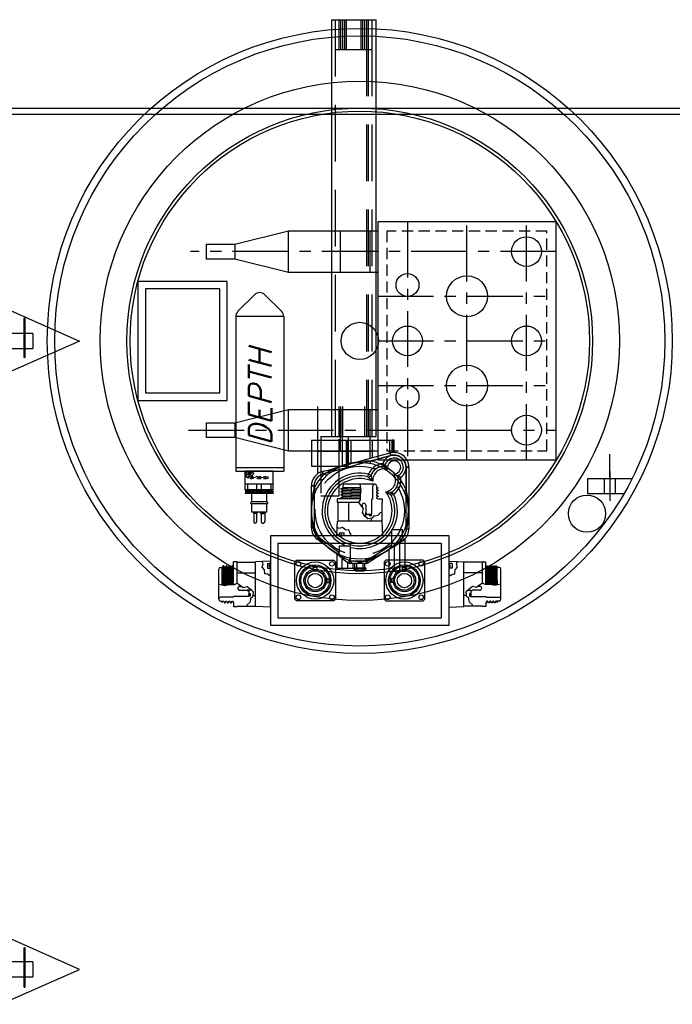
# Model space of a CAD drawing. Extents: x -184.4 to -118.8, y 116.3 to 158.3.
# Tile 16 of 16: x -140.7 to -118.8, y 125.3 to 158.3. Entities that reach past the tile are written whole.
import ezdxf
from ezdxf.enums import TextEntityAlignment as Align

# ---------------------------------------------------------------- set-up
doc = ezdxf.new("R2010")
doc.units = 0
doc.header["$LTSCALE"] = 1.5
doc.header["$MEASUREMENT"] = 0
for name, pattern in [('CENTER', [2, 1.25, -0.25, 0.25, -0.25]), ('HIDDEN', [0.375, 0.25, -0.125]), ('SLDHIDDEN0', [1.905, 1.27, -0.635])]:
    doc.linetypes.add(name, pattern=pattern)
doc.layers.get('0').update_dxf_attribs({"linetype": 'CONTINUOUS'})
for name, color, linetype in [('ANTENNA', 2, 'CONTINUOUS'), ('DEVICE_WATCHDOG', 7, 'CONTINUOUS'), ('DUCT', 30, 'CONTINUOUS'), ('HULL', 7, 'CONTINUOUS'), ('J_BOX_AFT', 171, 'CONTINUOUS'), ('J_BOX_FORW', 11, 'CONTINUOUS'), ('SENSOR_DEPTH', 140, 'CONTINUOUS'), ('STATION12', 50, 'CONTINUOUS'), ('STATION13', 90, 'CONTINUOUS'), ('TAIL', 140, 'CONTINUOUS')]:
    doc.layers.add(name, color=color, linetype=linetype)
doc.styles.add('78ROM', font='ROMAND', dxfattribs={"width": 0.75, "height": 0.078})
doc.styles.add('ENGR', font='Romans', dxfattribs={"oblique": 15})

msp = doc.modelspace()

# ---------------------------------------------------------------- linework, layer by layer
for p, q in [((-133.515, 150.798), (-131.715, 151.248)), ((-131.715, 151.248), (-128.715, 151.248)), ((-131.715, 149.848), (-131.715, 151.248)), ((-129.965, 149.848), (-129.965, 151.248)), ((-128.965, 149.848), (-128.965, 151.248)), ((-128.715, 151.248), (-128.715, 149.848)), ((-134.47, 150.298), (-134.47, 150.798)), ((-134.47, 150.798), (-133.515, 150.798)), ((-133.515, 150.798), (-133.515, 150.298)), ((-133.515, 150.298), (-134.47, 150.298)), ((-131.715, 149.848), (-133.515, 150.298)), ((-128.715, 149.848), (-131.715, 149.848)), ((-133.515, 144.798), (-131.715, 145.248)), ((-131.715, 145.248), (-128.715, 145.248)), ((-131.715, 143.848), (-131.715, 145.248)), ((-129.965, 143.848), (-129.965, 145.248)), ((-128.965, 143.848), (-128.965, 145.248)), ((-128.715, 145.248), (-128.715, 143.848)), ((-134.47, 144.798), (-133.515, 144.798)), ((-134.47, 144.298), (-134.47, 144.798)), ((-133.515, 144.798), (-133.515, 144.298)), ((-133.515, 144.298), (-134.47, 144.298)), ((-131.715, 143.848), (-133.515, 144.298)), ((-128.715, 143.848), (-131.715, 143.848))]:
    msp.add_line(p, q)
for p in [(-162.053, 155.37), (-160.946, 155.17)]:
    msp.add_xline(p, (1, 0))
for centre, radius in [((-129.317, 147.548), 7.822), ((-123.715, 150.548), 0.5), ((-127.715, 149.423), 0.385), ((-125.715, 149.048), 0.688), ((-129.317, 147.548), 0.625), ((-127.715, 147.548), 0.5), ((-123.715, 147.548), 0.5), ((-125.715, 146.048), 0.688), ((-127.715, 145.673), 0.385), ((-123.715, 144.548), 0.5)]:
    msp.add_circle(centre, radius)
at = {"layer": 'ANTENNA', "linetype": 'CONTINUOUS'}
for p, q in [((-130.272, 158.339), (-130.272, 144.339)), ((-130.272, 158.339), (-128.861, 158.339)), ((-128.861, 158.339), (-128.772, 158.339)), ((-128.772, 144.339), (-128.772, 158.339)), ((-130.629, 144.339), (-128.861, 144.339)), ((-129.692, 144.214), (-129.692, 144.339)), ((-128.861, 144.339), (-128.772, 144.339)), ((-130.942, 144.214), (-130.942, 143.339)), ((-130.942, 144.214), (-128.892, 144.214)), ((-128.892, 144.214), (-128.227, 144.214)), ((-128.892, 143.621), (-128.892, 144.214)), ((-128.227, 143.803), (-128.227, 144.214)), ((-128.167, 144.214), (-128.227, 144.214)), ((-128.167, 143.819), (-128.167, 144.214)), ((-128.273, 143.697), (-130.55, 143.074)), ((-128.892, 143.621), (-129.621, 143.422)), ((-128.227, 143.803), (-128.892, 143.621)), ((-128.296, 143.784), (-128.273, 143.697)), ((-128.227, 143.803), (-128.167, 143.819)), ((-130.942, 143.339), (-129.692, 143.339)), ((-130.742, 143.339), (-130.742, 143.083)), ((-130.137, 143.281), (-129.922, 143.339)), ((-128.547, 143.426), (-128.539, 143.336)), ((-128.547, 143.426), (-128.462, 143.398)), ((-127.665, 143.301), (-127.755, 143.301)), ((-127.755, 141.237), (-127.755, 143.301)), ((-127.665, 143.301), (-127.665, 141.237)), ((-130.573, 143.161), (-130.497, 143.182)), ((-130.573, 143.161), (-130.55, 143.074)), ((-129.044, 142.982), (-129.023, 143.07)), ((-129.023, 143.07), (-128.939, 143.037)), ((-130.942, 142.679), (-130.852, 142.679)), ((-130.942, 141.281), (-130.942, 142.679)), ((-130.852, 142.679), (-130.852, 141.281)), ((-128.18, 142.395), (-128.261, 142.356)), ((-128.18, 142.395), (-128.231, 142.47)), ((-130.942, 141.281), (-130.852, 141.281)), ((-130.744, 140.883), (-130.689, 140.954)), ((-130.689, 140.954), (-130.005, 140.435)), ((-128.25, 141.214), (-128.255, 141.151)), ((-128.255, 141.151), (-128.255, 140.694)), ((-128.25, 141.214), (-127.878, 141.214)), ((-127.878, 140.944), (-127.878, 141.214)), ((-127.755, 141.237), (-127.665, 141.237)), ((-130.069, 140.37), (-130.744, 140.883)), ((-130.005, 140.664), (-129.642, 140.664)), ((-130.005, 140.664), (-130.005, 140.435)), ((-129.628, 140.163), (-129.628, 140.613)), ((-129.087, 140.168), (-128.255, 140.694)), ((-127.792, 139.814), (-127.792, 140.902)), ((-130.092, 140.387), (-130.092, 139.914)), ((-128.319, 140.548), (-129.038, 140.092)), ((-128.342, 140.533), (-128.342, 139.814)), ((-129.628, 140.163), (-129.105, 140.163)), ((-129.105, 140.073), (-129.564, 140.073)), ((-129.542, 139.914), (-129.542, 140.073)), ((-129.492, 140.073), (-129.492, 139.914)), ((-129.142, 139.914), (-129.142, 140.073)), ((-129.105, 140.163), (-129.105, 140.073)), ((-129.087, 140.168), (-129.038, 140.092)), ((-130.092, 139.914), (-129.817, 139.914)), ((-129.817, 139.914), (-129.542, 139.914)), ((-129.104, 139.914), (-129.529, 139.914)), ((-129.529, 139.914), (-129.529, 139.894)), ((-129.529, 139.894), (-129.449, 139.814)), ((-129.529, 139.894), (-129.104, 139.894)), ((-129.184, 139.814), (-129.449, 139.814)), ((-129.184, 139.814), (-129.104, 139.894)), ((-129.104, 139.894), (-129.104, 139.914)), ((-128.342, 139.814), (-128.067, 139.814)), ((-128.067, 139.814), (-127.792, 139.814))]:
    msp.add_line(p, q, dxfattribs=at)
at = {"layer": 'ANTENNA', "linetype": 'SLDHIDDEN0'}
for p, q in [((-130.147, 158.339), (-130.147, 144.339)), ((-130.147, 158.339), (-130.147, 157.339)), ((-130.022, 158.339), (-130.022, 157.339)), ((-129.96, 158.339), (-129.96, 157.339)), ((-129.897, 158.339), (-129.897, 157.339)), ((-129.835, 158.339), (-129.835, 157.339)), ((-129.772, 158.339), (-129.772, 157.339)), ((-129.272, 157.339), (-129.272, 158.339)), ((-129.21, 157.339), (-129.21, 158.339)), ((-129.147, 157.339), (-129.147, 158.339)), ((-129.085, 144.339), (-129.085, 158.339)), ((-129.085, 157.339), (-129.085, 158.339)), ((-129.022, 144.339), (-129.022, 158.339)), ((-129.022, 157.339), (-129.022, 158.339)), ((-128.897, 144.339), (-128.897, 158.339)), ((-128.897, 157.339), (-128.897, 158.339)), ((-130.147, 157.339), (-128.971, 157.339)), ((-128.971, 157.339), (-128.897, 157.339)), ((-130.742, 145.339), (-130.742, 143.339)), ((-130.147, 145.339), (-130.147, 144.339)), ((-130.147, 145.339), (-130.147, 144.339)), ((-130.022, 145.339), (-130.022, 144.339)), ((-129.96, 145.339), (-129.96, 144.339)), ((-129.897, 145.339), (-129.897, 144.339)), ((-129.892, 143.339), (-129.892, 145.339)), ((-129.147, 144.339), (-129.147, 145.339)), ((-129.085, 144.339), (-129.085, 145.339)), ((-129.022, 144.339), (-129.022, 145.339)), ((-128.897, 144.339), (-128.897, 145.339)), ((-128.897, 144.339), (-128.897, 145.339)), ((-130.742, 144.339), (-130.742, 143.339)), ((-130.629, 144.339), (-130.629, 142.339)), ((-130.004, 142.339), (-130.004, 144.339)), ((-129.892, 143.348), (-129.892, 144.339)), ((-129.767, 144.214), (-129.767, 143.382)), ((-129.763, 143.383), (-129.763, 144.214)), ((-129.736, 144.214), (-129.736, 143.409)), ((-129.703, 143.418), (-129.703, 144.214)), ((-129.692, 143.339), (-129.692, 144.214)), ((-129.611, 143.437), (-129.611, 144.214)), ((-128.967, 143.6), (-128.967, 144.214)), ((-128.322, 144.214), (-128.322, 143.777)), ((-128.197, 143.811), (-128.197, 144.214)), ((-130.742, 143.839), (-128.897, 143.839)), ((-130.147, 143.839), (-128.897, 143.839)), ((-128.944, 143.513), (-128.273, 143.697)), ((-128.273, 143.697), (-128.296, 143.784)), ((-129.922, 143.339), (-129.621, 143.422)), ((-129.736, 143.409), (-129.736, 143.39)), ((-129.612, 143.437), (-129.612, 143.437)), ((-129.612, 143.424), (-129.612, 143.437)), ((-128.963, 143.425), (-128.944, 143.513)), ((-127.755, 143.301), (-127.665, 143.301)), ((-127.755, 143.301), (-127.755, 142.547)), ((-130.55, 143.074), (-130.573, 143.161)), ((-130.55, 143.074), (-130.489, 143.091)), ((-130.489, 143.091), (-130.427, 143.025)), ((-130.852, 142.679), (-130.942, 142.679)), ((-130.852, 142.604), (-130.852, 142.679)), ((-130.852, 142.604), (-130.771, 142.564)), ((-130.899, 142.373), (-130.942, 142.373)), ((-130.629, 142.339), (-130.317, 142.339)), ((-130.317, 142.339), (-130.004, 142.339)), ((-127.836, 142.51), (-127.755, 142.547)), ((-127.708, 142.287), (-127.665, 142.287)), ((-130.899, 141.306), (-130.942, 141.306)), ((-130.895, 141.281), (-130.942, 141.281)), ((-130.899, 141.306), (-130.895, 141.281)), ((-130.853, 141.31), (-130.861, 141.334)), ((-127.748, 141.415), (-127.795, 141.269)), ((-127.733, 141.237), (-127.708, 141.391)), ((-127.708, 141.391), (-127.665, 141.391)), ((-130.716, 140.92), (-130.744, 140.883)), ((-130.716, 140.92), (-130.698, 140.901)), ((-130.653, 140.915), (-130.667, 140.936)), ((-127.733, 141.237), (-127.665, 141.237)), ((-130.698, 140.901), (-130.724, 140.868)), ((-128.167, 140.644), (-128.319, 140.548)), ((-128.167, 140.644), (-127.967, 140.771)), ((-128.167, 140.644), (-128.167, 139.814)), ((-127.991, 140.899), (-128.064, 140.805)), ((-128.02, 140.787), (-127.931, 140.869)), ((-128.02, 140.787), (-127.997, 140.751)), ((-127.897, 140.815), (-127.967, 140.771)), ((-127.967, 139.814), (-127.967, 140.771)), ((-127.931, 140.869), (-127.897, 140.815)), ((-129.917, 140.254), (-130.069, 140.37)), ((-129.917, 140.254), (-129.717, 140.103)), ((-129.917, 140.254), (-129.917, 139.914)), ((-129.849, 140.256), (-129.875, 140.223)), ((-129.711, 140.098), (-129.717, 140.103)), ((-129.717, 139.914), (-129.717, 140.103)), ((-129.66, 140.165), (-129.711, 140.098)), ((-129.66, 140.165), (-129.635, 140.158)), ((-129.618, 140.243), (-129.646, 140.248)), ((-129.635, 140.158), (-129.635, 140.073)), ((-129.564, 140.073), (-129.635, 140.073)), ((-129.429, 140.073), (-129.429, 139.814)), ((-129.204, 139.814), (-129.204, 140.073)), ((-129.083, 140.231), (-129.116, 140.227)), ((-129.105, 140.15), (-129.078, 140.155)), ((-129.105, 140.15), (-129.105, 140.073)), ((-129.078, 140.155), (-128.921, 140.217)), ((-129.078, 140.155), (-129.038, 140.092)), ((-128.921, 140.217), (-128.898, 140.181))]:
    msp.add_line(p, q, dxfattribs=at)
at = {"layer": 'ANTENNA', "linetype": 'CONTINUOUS', "flags": 128}
for points in [[(-130.497, 143.182), (-130.432, 143.196), (-130.363, 143.21), (-130.227, 143.25), (-130.137, 143.281)], [(-128.375, 143.228), (-128.375, 143.228), (-128.426, 143.26), (-128.475, 143.291), (-128.509, 143.315), (-128.527, 143.328), (-128.536, 143.334), (-128.539, 143.336)], [(-128.462, 143.398), (-128.46, 143.394), (-128.455, 143.385), (-128.446, 143.365), (-128.429, 143.329), (-128.404, 143.278), (-128.375, 143.229), (-128.375, 143.228)], [(-128.881, 142.833), (-128.881, 142.833), (-128.899, 142.848), (-128.946, 142.89), (-128.991, 142.931), (-129.022, 142.96), (-129.036, 142.974), (-129.042, 142.98), (-129.044, 142.982)], [(-128.939, 143.037), (-128.939, 143.034), (-128.937, 143.026), (-128.932, 143.006), (-128.922, 142.965), (-128.907, 142.91), (-128.889, 142.854), (-128.881, 142.834), (-128.881, 142.833)], [(-128.179, 143.079), (-128.178, 143.079), (-128.119, 143.047), (-128.082, 143.029), (-128.061, 143.019), (-128.05, 143.014), (-128.046, 143.012)], [(-127.942, 142.966), (-127.942, 142.966), (-127.977, 142.981), (-128.007, 142.994), (-128.031, 143.005), (-128.042, 143.01), (-128.046, 143.012)], [(-128.442, 142.482), (-128.442, 142.482), (-128.42, 142.479), (-128.362, 142.474), (-128.304, 142.471), (-128.263, 142.47), (-128.242, 142.47), (-128.234, 142.47), (-128.231, 142.47)], [(-128.261, 142.356), (-128.264, 142.357), (-128.271, 142.362), (-128.287, 142.373), (-128.323, 142.396), (-128.373, 142.431), (-128.424, 142.468), (-128.442, 142.482), (-128.442, 142.482)], [(-127.878, 140.944), (-127.877, 140.931), (-127.873, 140.91), (-127.864, 140.892), (-127.854, 140.88), (-127.842, 140.874), (-127.828, 140.873), (-127.814, 140.88)], [(-129.628, 140.613), (-129.63, 140.631), (-129.639, 140.658), (-129.642, 140.664)], [(-128.319, 140.548), (-128.304, 140.563), (-128.282, 140.598), (-128.263, 140.645), (-128.256, 140.68), (-128.255, 140.694)], [(-130.069, 140.37), (-130.052, 140.365), (-130.036, 140.369), (-130.023, 140.38), (-130.012, 140.397), (-130.007, 140.416), (-130.005, 140.435)], [(-129.628, 140.163), (-129.624, 140.139), (-129.616, 140.118), (-129.598, 140.093), (-129.58, 140.078), (-129.564, 140.073)]]:
    msp.add_lwpolyline(points, dxfattribs=at)
at = {"layer": 'ANTENNA', "linetype": 'SLDHIDDEN0', "flags": 128}
for points in [[(-129.982, 143.323), (-129.983, 143.323), (-129.984, 143.322), (-129.988, 143.321), (-130.007, 143.314), (-130.087, 143.284), (-130.247, 143.216), (-130.404, 143.138), (-130.489, 143.091)], [(-130.427, 143.025), (-130.322, 143.116), (-130.211, 143.196), (-130.095, 143.266), (-130.024, 143.302), (-129.988, 143.319), (-129.976, 143.325)], [(-129.763, 143.402), (-129.762, 143.402), (-129.757, 143.404), (-129.745, 143.407), (-129.729, 143.411), (-129.71, 143.416), (-129.703, 143.418)], [(-129.736, 143.409), (-129.736, 143.409), (-129.736, 143.409)], [(-129.505, 143.453), (-129.478, 143.456), (-129.422, 143.461), (-129.362, 143.464), (-129.191, 143.459), (-129.017, 143.436), (-128.963, 143.425)], [(-128.944, 143.513), (-129.124, 143.506), (-129.25, 143.494), (-129.334, 143.483), (-129.39, 143.474), (-129.428, 143.468), (-129.453, 143.464), (-129.47, 143.461), (-129.481, 143.459), (-129.488, 143.457), (-129.495, 143.456), (-129.497, 143.455), (-129.498, 143.455), (-129.498, 143.455)], [(-130.852, 142.604), (-130.889, 142.428), (-130.899, 142.373)], [(-130.899, 142.373), (-130.922, 142.194), (-130.939, 141.96), (-130.942, 141.851), (-130.942, 141.841), (-130.942, 141.839)], [(-130.942, 141.839), (-130.942, 141.841), (-130.942, 141.845), (-130.934, 141.995), (-130.907, 142.173), (-130.861, 142.345)], [(-130.899, 142.373), (-130.89, 142.368), (-130.882, 142.364), (-130.875, 142.36), (-130.87, 142.356), (-130.865, 142.353), (-130.863, 142.35), (-130.861, 142.347), (-130.861, 142.345)], [(-130.861, 142.345), (-130.821, 142.455), (-130.771, 142.564)], [(-127.836, 142.51), (-127.787, 142.389), (-127.748, 142.264)], [(-127.708, 142.287), (-127.737, 142.465), (-127.755, 142.547)], [(-127.748, 142.264), (-127.748, 142.266), (-127.746, 142.268), (-127.743, 142.271), (-127.738, 142.274), (-127.732, 142.277), (-127.725, 142.28), (-127.717, 142.284), (-127.708, 142.287)], [(-127.748, 142.264), (-127.711, 142.09), (-127.693, 141.908), (-127.701, 141.663), (-127.748, 141.415)], [(-127.708, 141.391), (-127.689, 141.57), (-127.678, 141.852), (-127.686, 142.07), (-127.708, 142.287)], [(-130.861, 141.334), (-130.907, 141.506), (-130.934, 141.683), (-130.942, 141.834), (-130.942, 141.838), (-130.942, 141.839)], [(-130.942, 141.839), (-130.942, 141.838), (-130.942, 141.828), (-130.939, 141.718), (-130.922, 141.485), (-130.899, 141.306)], [(-130.899, 141.306), (-130.89, 141.31), (-130.882, 141.314), (-130.875, 141.318), (-130.87, 141.322), (-130.865, 141.326), (-130.863, 141.329), (-130.861, 141.332), (-130.861, 141.334)], [(-130.895, 141.281), (-130.885, 141.285), (-130.877, 141.29), (-130.869, 141.294), (-130.863, 141.298), (-130.858, 141.302), (-130.855, 141.305), (-130.853, 141.308), (-130.853, 141.31)], [(-130.895, 141.281), (-130.873, 141.194), (-130.84, 141.108), (-130.786, 141.01), (-130.716, 140.92)], [(-130.667, 140.936), (-130.706, 140.997), (-130.743, 141.06), (-130.809, 141.195), (-130.832, 141.252), (-130.853, 141.31)], [(-127.795, 141.269), (-127.828, 141.186), (-127.867, 141.105), (-127.91, 141.026), (-127.957, 140.949), (-127.991, 140.899)], [(-127.795, 141.269), (-127.794, 141.267), (-127.791, 141.264), (-127.786, 141.261), (-127.778, 141.257), (-127.769, 141.253), (-127.758, 141.248), (-127.746, 141.242), (-127.733, 141.237)], [(-127.748, 141.415), (-127.748, 141.413), (-127.746, 141.41), (-127.743, 141.408), (-127.738, 141.405), (-127.732, 141.402), (-127.725, 141.398), (-127.717, 141.395), (-127.708, 141.391)], [(-130.716, 140.92), (-130.706, 140.925), (-130.697, 140.929), (-130.69, 140.933), (-130.683, 140.935), (-130.677, 140.937), (-130.672, 140.937), (-130.669, 140.937), (-130.667, 140.936)], [(-130.698, 140.901), (-130.69, 140.906), (-130.681, 140.91), (-130.674, 140.913), (-130.668, 140.915), (-130.662, 140.916), (-130.658, 140.917), (-130.655, 140.916), (-130.653, 140.915)], [(-130.299, 140.545), (-130.301, 140.546), (-130.304, 140.549), (-130.419, 140.645), (-130.544, 140.774), (-130.653, 140.915)], [(-127.931, 140.869), (-127.871, 140.936), (-127.819, 141.011), (-127.766, 141.118), (-127.733, 141.237)], [(-130.698, 140.901), (-130.57, 140.775), (-130.394, 140.62), (-130.308, 140.552), (-130.301, 140.546), (-130.299, 140.545)], [(-128.064, 140.805), (-128.184, 140.674), (-128.32, 140.556), (-128.443, 140.469), (-128.446, 140.467), (-128.447, 140.466)], [(-128.447, 140.466), (-128.446, 140.467), (-128.438, 140.472), (-128.347, 140.533), (-128.158, 140.672), (-128.02, 140.787)], [(-128.02, 140.787), (-128.028, 140.793), (-128.036, 140.797), (-128.043, 140.801), (-128.049, 140.803), (-128.054, 140.805), (-128.058, 140.806), (-128.062, 140.806), (-128.064, 140.805)], [(-127.991, 140.899), (-127.989, 140.9), (-127.985, 140.899), (-127.98, 140.897), (-127.973, 140.893), (-127.964, 140.889), (-127.954, 140.883), (-127.943, 140.876), (-127.931, 140.869)], [(-127.897, 140.815), (-127.839, 140.857), (-127.804, 140.891), (-127.792, 140.903), (-127.793, 140.902)], [(-129.848, 140.304), (-130.013, 140.371), (-130.171, 140.457), (-130.295, 140.542), (-130.298, 140.544), (-130.299, 140.545)], [(-130.299, 140.545), (-130.298, 140.544), (-130.29, 140.538), (-130.202, 140.474), (-130.005, 140.346), (-129.849, 140.256)], [(-129.849, 140.256), (-129.847, 140.266), (-129.845, 140.275), (-129.844, 140.283), (-129.844, 140.29), (-129.844, 140.295), (-129.845, 140.299), (-129.846, 140.302), (-129.848, 140.304)], [(-129.849, 140.256), (-129.688, 140.177), (-129.66, 140.165)], [(-129.646, 140.248), (-129.748, 140.273), (-129.848, 140.304)], [(-128.917, 140.264), (-128.999, 140.246), (-129.083, 140.231)], [(-128.921, 140.217), (-128.922, 140.227), (-128.923, 140.236), (-128.923, 140.244), (-128.923, 140.25), (-128.922, 140.256), (-128.921, 140.26), (-128.919, 140.263), (-128.917, 140.264)], [(-128.921, 140.217), (-128.757, 140.293), (-128.551, 140.404), (-128.457, 140.46), (-128.449, 140.465), (-128.447, 140.466)], [(-128.447, 140.466), (-128.449, 140.465), (-128.452, 140.463), (-128.583, 140.389), (-128.747, 140.317), (-128.917, 140.264)], [(-129.711, 140.098), (-129.706, 140.095), (-129.674, 140.079), (-129.64, 140.073), (-129.635, 140.073)], [(-129.66, 140.165), (-129.657, 140.181), (-129.654, 140.197), (-129.651, 140.211), (-129.649, 140.224), (-129.647, 140.234), (-129.646, 140.242), (-129.646, 140.246), (-129.646, 140.248)], [(-129.635, 140.158), (-129.632, 140.175), (-129.629, 140.191), (-129.626, 140.206), (-129.624, 140.218), (-129.621, 140.229), (-129.62, 140.236), (-129.619, 140.241), (-129.618, 140.243)], [(-129.635, 140.158), (-129.455, 140.146), (-129.281, 140.144), (-129.105, 140.15)], [(-129.116, 140.227), (-129.296, 140.214), (-129.478, 140.222), (-129.618, 140.243)], [(-129.18, 140.073), (-129.202, 140.075), (-129.248, 140.089), (-129.304, 140.1), (-129.347, 140.098), (-129.399, 140.084), (-129.445, 140.073), (-129.453, 140.073)], [(-129.105, 140.15), (-129.107, 140.166), (-129.109, 140.18), (-129.111, 140.193), (-129.113, 140.205), (-129.114, 140.214), (-129.115, 140.221), (-129.116, 140.225), (-129.116, 140.227)], [(-129.078, 140.155), (-129.08, 140.17), (-129.082, 140.185), (-129.083, 140.198), (-129.084, 140.209), (-129.084, 140.218), (-129.084, 140.225), (-129.084, 140.23), (-129.083, 140.231)]]:
    msp.add_lwpolyline(points, dxfattribs=at)
at = {"layer": 'ANTENNA', "linetype": 'SLDHIDDEN0'}
msp.add_circle((-129.317, 141.839), 1.5, dxfattribs=at)
at = {"layer": 'ANTENNA', "linetype": 'CONTINUOUS'}
for centre, radius, start, end in [((-128.165, 143.301), 0.402, 303.6203, 161.952), ((-128.165, 143.301), 0.312, 292.26, 161.952), ((-128.165, 143.301), 0.5, 0, 105.2886), ((-128.165, 143.301), 0.41, 0, 105.2886), ((-128.497, 142.863), 0.565, 95.0777, 158.5585), ((-128.497, 142.863), 0.475, 95.0777, 158.5585), ((-128.497, 142.863), 0.385, 71.4403, 184.499), ((-128.547, 143.426), 0.09, 275.0777, 341.952), ((-128.165, 143.301), 0.222, 266.3906, 199.1817), ((-130.442, 142.679), 0.5, 105.2886, 180), ((-130.442, 142.679), 0.41, 105.2886, 180), ((-129.317, 141.839), 1.265, 76.5883, 248.2568), ((-129.317, 141.839), 1.175, 76.5883, 26.0827), ((-129.317, 141.839), 1.085, 66.3356, 36.3354), ((-129.023, 143.07), 0.09, 256.5883, 338.5585), ((-128.497, 142.863), 0.385, 278.1719, 34.132), ((-128.497, 142.863), 0.475, 304.1125, 18.2651), ((-128.497, 142.863), 0.565, 304.1125, 10.4946), ((-128.18, 142.395), 0.09, 124.1125, 206.0827), ((-129.317, 141.839), 1.265, 330.3915, 26.0827), ((-130.442, 141.281), 0.5, 180, 232.7887), ((-130.442, 141.281), 0.41, 180, 232.7887), ((-129.317, 141.839), 1.265, 255.7561, 327.0279), ((-128.165, 141.237), 0.41, 314.3773, 0), ((-128.165, 141.237), 0.5, 314.4337, 0), ((-129.105, 140.198), 0.035, 270, 302.3329), ((-129.105, 140.198), 0.125, 270, 302.3329)]:
    msp.add_arc(centre, radius, start, end, dxfattribs=at)
at = {"layer": 'ANTENNA', "linetype": 'SLDHIDDEN0'}
for centre, radius, start, end in [((-128.165, 143.301), 0.41, 0, 105.2886), ((-129.317, 141.839), 1.625, 105.9489, 113.9322), ((-129.317, 141.839), 1.625, 100.4598, 104.9496), ((-129.317, 141.839), 1.625, 96.6451, 100.4598), ((-129.317, 141.839), 1.625, 24.3856, 77.4519), ((-129.317, 141.839), 1.715, 24.3856, 77.4519), ((-129.317, 141.839), 1.715, 133.1253, 153.514), ((-130.442, 142.679), 0.41, 105.2886, 180), ((-129.317, 141.839), 1.625, 133.1253, 153.514)]:
    msp.add_arc(centre, radius, start, end, dxfattribs=at)
at = {"layer": 'DEVICE_WATCHDOG'}
for points in [[(-136.772, 145.548), (-133.772, 145.548), (-133.772, 149.548), (-136.772, 149.548)], [(-136.522, 145.798), (-134.022, 145.798), (-134.022, 149.298), (-136.522, 149.298)]]:
    msp.add_lwpolyline(points, close=True, dxfattribs=at)
at = {"layer": 'DUCT', "linetype": 'CONTINUOUS'}
for p, q in [((-141.129, 148.608), (-138.738, 147.544)), ((-138.738, 147.544), (-141.373, 146.371))]:
    msp.add_line(p, q, dxfattribs=at)
at = {"layer": 'DUCT', "linetype": 'CONTINUOUS', "flags": 128}
msp.add_lwpolyline([(-141.375, 125.261), (-138.738, 126.435), (-141.298, 127.574)], dxfattribs=at)
at = {"layer": 'HULL'}
for p, q in [((-120.919, 142.923), (-120.919, 143.738)), ((-121.669, 142.923), (-121.669, 142.423)), ((-121.107, 142.923), (-121.107, 142.423)), ((-120.919, 143.173), (-120.919, 142.173)), ((-120.732, 142.923), (-120.732, 142.423))]:
    msp.add_line(p, q, dxfattribs=at)
at = {"layer": 'HULL', "linetype": 'CONTINUOUS'}
for p, q in [((-121.669, 142.923), (-120.169, 142.923)), ((-121.669, 142.423), (-120.44, 142.423))]:
    msp.add_line(p, q, dxfattribs=at)
at = {"layer": 'HULL'}
for centre, radius in [((-129.317, 147.548), 10.5), ((-129.317, 147.548), 10.25), ((-121.684, 141.746), 0.625)]:
    msp.add_circle(centre, radius, dxfattribs=at)
at = {"layer": 'J_BOX_AFT'}
for p, q in [((-128.715, 151.548), (-128.715, 143.548)), ((-122.715, 151.548), (-128.715, 151.548)), ((-122.715, 143.548), (-122.715, 151.548)), ((-128.715, 143.548), (-122.715, 143.548))]:
    msp.add_line(p, q, dxfattribs=at)
at = {"layer": 'J_BOX_AFT', "linetype": 'CENTER'}
for p, q in [((-127.715, 151.548), (-127.715, 143.548)), ((-125.715, 143.548), (-125.715, 151.548)), ((-123.715, 143.548), (-123.715, 151.548)), ((-122.715, 150.548), (-135.002, 150.548)), ((-128.715, 149.048), (-122.715, 149.048)), ((-128.715, 147.548), (-122.715, 147.548)), ((-128.715, 146.048), (-122.715, 146.048)), ((-135.071, 144.548), (-122.715, 144.548))]:
    msp.add_line(p, q, dxfattribs=at)
at = {"layer": 'J_BOX_AFT', "linetype": 'HIDDEN'}
for p, q in [((-123.027, 151.236), (-128.403, 151.236)), ((-128.403, 151.236), (-128.403, 143.86)), ((-123.027, 143.86), (-123.027, 151.236)), ((-128.403, 143.86), (-123.027, 143.86))]:
    msp.add_line(p, q, dxfattribs=at)
at = {"layer": 'J_BOX_FORW'}
for p, q in [((-129.937, 142.587), (-129.885, 142.617)), ((-129.937, 142.569), (-129.937, 142.587)), ((-129.296, 142.617), (-129.885, 142.617)), ((-129.881, 142.677), (-129.881, 142.617)), ((-129.815, 142.737), (-129.821, 142.737)), ((-128.818, 142.737), (-129.815, 142.737)), ((-128.878, 142.255), (-128.878, 142.677)), ((-128.818, 142.737), (-128.812, 142.737)), ((-128.752, 142.677), (-128.752, 142.617)), ((-128.7, 142.617), (-128.752, 142.587)), ((-128.752, 142.617), (-128.7, 142.617)), ((-128.752, 142.587), (-128.752, 142.569)), ((-129.882, 142.537), (-129.937, 142.569)), ((-129.937, 142.487), (-129.882, 142.519)), ((-129.937, 142.469), (-129.937, 142.487)), ((-129.882, 142.437), (-129.937, 142.469)), ((-129.937, 142.387), (-129.882, 142.419)), ((-129.937, 142.369), (-129.937, 142.387)), ((-129.882, 142.337), (-129.937, 142.369)), ((-129.937, 142.287), (-129.882, 142.319)), ((-129.937, 142.269), (-129.937, 142.287)), ((-129.882, 142.237), (-129.937, 142.269)), ((-129.882, 142.519), (-129.882, 142.537)), ((-129.882, 142.419), (-129.882, 142.437)), ((-129.882, 142.319), (-129.882, 142.337)), ((-128.907, 142.226), (-128.878, 142.255)), ((-128.752, 142.569), (-128.697, 142.537)), ((-128.697, 142.519), (-128.752, 142.487)), ((-128.752, 142.487), (-128.752, 142.469)), ((-128.752, 142.469), (-128.697, 142.437)), ((-128.697, 142.419), (-128.752, 142.387)), ((-128.752, 142.387), (-128.752, 142.369)), ((-128.752, 142.369), (-128.697, 142.337)), ((-128.697, 142.319), (-128.752, 142.287)), ((-128.752, 142.287), (-128.752, 142.269)), ((-128.752, 142.269), (-128.697, 142.237)), ((-128.697, 142.537), (-128.697, 142.519)), ((-128.697, 142.437), (-128.697, 142.419)), ((-128.697, 142.337), (-128.697, 142.319)), ((-130.067, 142.117), (-130.067, 142.237)), ((-129.302, 142.237), (-130.067, 142.237)), ((-129.354, 142.117), (-130.067, 142.117)), ((-130.058, 142.117), (-130.058, 141.497)), ((-129.695, 142.117), (-129.695, 141.497)), ((-129.242, 142.032), (-129.242, 141.959)), ((-129.117, 142.032), (-129.117, 141.78)), ((-128.907, 141.73), (-128.907, 142.226)), ((-128.697, 142.237), (-128.567, 142.237)), ((-128.567, 142.117), (-128.575, 142.117)), ((-128.575, 142.117), (-128.575, 141.775)), ((-128.567, 142.237), (-128.567, 142.117)), ((-129.117, 141.78), (-129.097, 141.76)), ((-129.117, 141.632), (-129.117, 141.78)), ((-129.097, 141.76), (-129.097, 141.73)), ((-129.097, 141.73), (-129.004, 141.73)), ((-128.938, 141.589), (-128.938, 141.497)), ((-128.919, 141.73), (-128.907, 141.73)), ((-128.575, 141.775), (-128.575, 141.497)), ((-130.092, 140.997), (-130.077, 141.279)), ((-130.077, 141.279), (-130.067, 141.497)), ((-128.567, 141.497), (-130.067, 141.497)), ((-128.542, 140.997), (-128.567, 141.497)), ((-126.317, 140.997), (-132.317, 140.997)), ((-132.317, 140.997), (-132.317, 137.997)), ((-130.015, 140.997), (-130.092, 140.997)), ((-130.015, 141.101), (-130.015, 140.997)), ((-130.015, 141.101), (-129.855, 141.101)), ((-129.855, 141.101), (-129.855, 140.997)), ((-129.633, 140.997), (-129.855, 140.997)), ((-128.542, 140.997), (-129.633, 140.997)), ((-126.317, 137.997), (-126.317, 140.997)), ((-126.567, 140.747), (-132.067, 140.747)), ((-132.067, 140.747), (-132.067, 138.247)), ((-126.567, 138.247), (-126.567, 140.747)), ((-133.997, 139.938), (-133.937, 139.938)), ((-133.907, 139.993), (-133.937, 139.941)), ((-133.937, 139.353), (-133.937, 139.941)), ((-133.888, 139.993), (-133.907, 139.993)), ((-133.857, 139.938), (-133.888, 139.993)), ((-133.838, 139.938), (-133.857, 139.938)), ((-133.807, 139.993), (-133.838, 139.938)), ((-133.788, 139.993), (-133.807, 139.993)), ((-133.757, 139.938), (-133.788, 139.993)), ((-133.738, 139.938), (-133.757, 139.938)), ((-133.707, 139.993), (-133.738, 139.938)), ((-133.688, 139.993), (-133.707, 139.993)), ((-133.657, 139.938), (-133.688, 139.993)), ((-133.638, 139.938), (-133.657, 139.938)), ((-133.607, 139.993), (-133.638, 139.938)), ((-133.588, 139.993), (-133.607, 139.993)), ((-133.557, 139.938), (-133.588, 139.993)), ((-133.437, 140.123), (-133.557, 140.123)), ((-133.557, 139.359), (-133.557, 140.123)), ((-133.437, 139.411), (-133.437, 140.123)), ((-133.437, 140.115), (-132.817, 140.115)), ((-132.599, 140.134), (-132.817, 140.123)), ((-132.817, 138.623), (-132.817, 140.123)), ((-132.317, 140.148), (-132.599, 140.134)), ((-132.421, 140.071), (-132.317, 140.071)), ((-132.421, 140.071), (-132.421, 139.912)), ((-132.317, 140.071), (-132.317, 140.148)), ((-126.317, 140.148), (-126.034, 140.134)), ((-126.317, 140.071), (-126.317, 140.148)), ((-126.213, 140.071), (-126.317, 140.071)), ((-126.213, 140.071), (-126.213, 139.912)), ((-126.034, 140.134), (-125.817, 140.123)), ((-125.817, 138.623), (-125.817, 140.123)), ((-125.197, 140.115), (-125.817, 140.115)), ((-125.197, 139.411), (-125.197, 140.123)), ((-125.197, 140.123), (-125.077, 140.123)), ((-125.077, 139.359), (-125.077, 140.123)), ((-125.077, 139.938), (-125.045, 139.993)), ((-125.045, 139.993), (-125.027, 139.993)), ((-125.027, 139.993), (-124.995, 139.938)), ((-124.995, 139.938), (-124.977, 139.938)), ((-124.977, 139.938), (-124.945, 139.993)), ((-124.945, 139.993), (-124.927, 139.993)), ((-124.927, 139.993), (-124.895, 139.938)), ((-124.895, 139.938), (-124.877, 139.938)), ((-124.877, 139.938), (-124.845, 139.993)), ((-124.845, 139.993), (-124.827, 139.993)), ((-124.827, 139.993), (-124.795, 139.938)), ((-124.795, 139.938), (-124.777, 139.938)), ((-124.777, 139.938), (-124.745, 139.993)), ((-124.745, 139.993), (-124.727, 139.993)), ((-124.727, 139.993), (-124.697, 139.941)), ((-124.697, 139.353), (-124.697, 139.941)), ((-124.637, 139.938), (-124.697, 139.938)), ((-134.057, 139.872), (-134.057, 139.878)), ((-134.057, 138.875), (-134.057, 139.872)), ((-133.437, 139.751), (-132.817, 139.751)), ((-132.421, 139.912), (-132.317, 139.912)), ((-132.317, 139.69), (-132.317, 139.912)), ((-132.317, 138.598), (-132.317, 139.69)), ((-126.213, 139.912), (-126.317, 139.912)), ((-126.317, 139.69), (-126.317, 139.912)), ((-126.317, 138.598), (-126.317, 139.69)), ((-125.197, 139.751), (-125.817, 139.751)), ((-124.577, 139.872), (-124.577, 139.878)), ((-124.577, 138.875), (-124.577, 139.872)), ((-133.352, 139.299), (-133.279, 139.299)), ((-125.281, 139.299), (-125.354, 139.299)), ((-133.575, 138.935), (-133.997, 138.935)), ((-133.546, 138.963), (-133.575, 138.935)), ((-133.05, 138.963), (-133.546, 138.963)), ((-133.352, 139.174), (-133.1, 139.174)), ((-133.1, 139.174), (-133.08, 139.154)), ((-132.952, 139.174), (-133.1, 139.174)), ((-133.08, 139.154), (-133.05, 139.154)), ((-133.05, 139.154), (-133.05, 139.061)), ((-133.05, 138.976), (-133.05, 138.963)), ((-132.909, 138.995), (-132.817, 138.995)), ((-125.725, 138.995), (-125.817, 138.995)), ((-125.681, 139.174), (-125.534, 139.174)), ((-125.584, 139.154), (-125.584, 139.061)), ((-125.554, 139.154), (-125.584, 139.154)), ((-125.584, 138.976), (-125.584, 138.963)), ((-125.584, 138.963), (-125.087, 138.963)), ((-125.534, 139.174), (-125.554, 139.154)), ((-125.281, 139.174), (-125.534, 139.174)), ((-125.087, 138.963), (-125.059, 138.935)), ((-125.059, 138.935), (-124.637, 138.935)), ((-134.057, 138.875), (-134.057, 138.869)), ((-133.997, 138.809), (-133.937, 138.809)), ((-133.937, 138.809), (-133.937, 138.756)), ((-133.937, 138.756), (-133.907, 138.808)), ((-133.907, 138.808), (-133.888, 138.808)), ((-133.888, 138.808), (-133.857, 138.753)), ((-133.857, 138.753), (-133.838, 138.753)), ((-133.838, 138.753), (-133.807, 138.808)), ((-133.807, 138.808), (-133.788, 138.808)), ((-133.788, 138.808), (-133.757, 138.753)), ((-133.757, 138.753), (-133.738, 138.753)), ((-133.738, 138.753), (-133.707, 138.808)), ((-133.707, 138.808), (-133.688, 138.808)), ((-133.688, 138.808), (-133.657, 138.753)), ((-133.657, 138.753), (-133.638, 138.753)), ((-133.638, 138.753), (-133.607, 138.808)), ((-133.607, 138.808), (-133.588, 138.808)), ((-133.588, 138.808), (-133.557, 138.753)), ((-133.557, 138.753), (-133.557, 138.623)), ((-133.557, 138.623), (-133.437, 138.623)), ((-133.437, 138.623), (-133.437, 138.632)), ((-133.437, 138.632), (-133.094, 138.632)), ((-133.094, 138.632), (-132.817, 138.632)), ((-132.317, 138.598), (-132.817, 138.623)), ((-126.317, 138.598), (-125.817, 138.623)), ((-125.539, 138.632), (-125.817, 138.632)), ((-125.197, 138.632), (-125.539, 138.632)), ((-125.197, 138.623), (-125.197, 138.632)), ((-125.077, 138.623), (-125.197, 138.623)), ((-125.045, 138.808), (-125.077, 138.753)), ((-125.077, 138.753), (-125.077, 138.623)), ((-125.027, 138.808), (-125.045, 138.808)), ((-124.995, 138.753), (-125.027, 138.808)), ((-124.977, 138.753), (-124.995, 138.753)), ((-124.945, 138.808), (-124.977, 138.753)), ((-124.927, 138.808), (-124.945, 138.808)), ((-124.895, 138.753), (-124.927, 138.808)), ((-124.877, 138.753), (-124.895, 138.753)), ((-124.845, 138.808), (-124.877, 138.753)), ((-124.827, 138.808), (-124.845, 138.808)), ((-124.795, 138.753), (-124.827, 138.808)), ((-124.777, 138.753), (-124.795, 138.753)), ((-124.745, 138.808), (-124.777, 138.753)), ((-124.727, 138.808), (-124.745, 138.808)), ((-124.697, 138.756), (-124.727, 138.808)), ((-124.637, 138.809), (-124.697, 138.809)), ((-124.697, 138.809), (-124.697, 138.756)), ((-124.577, 138.875), (-124.577, 138.869)), ((-132.317, 137.997), (-126.317, 137.997)), ((-132.067, 138.247), (-126.567, 138.247))]:
    msp.add_line(p, q, dxfattribs=at)
at = {"layer": 'J_BOX_FORW', "color": 5}
for p, q in [((-129.937, 142.587), (-129.285, 142.559)), ((-129.291, 142.591), (-129.842, 142.617)), ((-129.43, 142.617), (-129.295, 142.609)), ((-129.32, 142.737), (-129.28, 142.532)), ((-129.281, 142.541), (-129.937, 142.569)), ((-129.937, 142.487), (-129.294, 142.459)), ((-129.297, 142.441), (-129.937, 142.469)), ((-129.937, 142.387), (-129.302, 142.358)), ((-129.303, 142.34), (-129.937, 142.369)), ((-129.937, 142.287), (-129.302, 142.259)), ((-129.302, 142.241), (-129.937, 142.269)), ((-129.882, 142.537), (-129.284, 142.509)), ((-129.288, 142.491), (-129.882, 142.519)), ((-129.882, 142.437), (-129.299, 142.405)), ((-129.3, 142.389), (-129.882, 142.419)), ((-129.882, 142.337), (-129.302, 142.307)), ((-129.302, 142.286), (-129.882, 142.319)), ((-129.297, 142.444), (-129.303, 142.35)), ((-129.303, 142.35), (-129.302, 142.209)), ((-129.28, 142.532), (-129.297, 142.444)), ((-129.302, 142.209), (-129.355, 142.118)), ((-129.355, 142.118), (-129.264, 141.985)), ((-129.264, 141.985), (-129.208, 141.918)), ((-129.208, 141.918), (-129.236, 141.785)), ((-129.236, 141.785), (-129.198, 141.73)), ((-129.198, 141.73), (-129.153, 141.664)), ((-129.153, 141.664), (-129.152, 141.662)), ((-129.152, 141.662), (-129.117, 141.632)), ((-129.047, 141.571), (-129.117, 141.632)), ((-128.896, 141.596), (-129.047, 141.571)), ((-129.004, 141.73), (-128.919, 141.73)), ((-129.004, 141.73), (-129.004, 141.678)), ((-129.004, 141.678), (-128.919, 141.678)), ((-128.919, 141.678), (-128.919, 141.73)), ((-128.854, 141.659), (-128.896, 141.596)), ((-128.808, 141.662), (-128.854, 141.659)), ((-128.71, 141.68), (-128.808, 141.662)), ((-128.626, 141.785), (-128.71, 141.68)), ((-128.575, 141.775), (-128.626, 141.785)), ((-130.007, 141.241), (-130.077, 141.279)), ((-129.892, 141.277), (-130.007, 141.241)), ((-129.798, 141.2), (-129.892, 141.277)), ((-130.015, 141.005), (-129.855, 141.005)), ((-129.671, 141.188), (-129.798, 141.2)), ((-129.651, 141.103), (-129.671, 141.188)), ((-129.607, 141.041), (-129.651, 141.103)), ((-129.633, 140.997), (-129.607, 141.041)), ((-133.907, 139.993), (-133.879, 139.342)), ((-133.86, 139.338), (-133.888, 139.993)), ((-133.857, 139.938), (-133.828, 139.341)), ((-133.81, 139.345), (-133.838, 139.938)), ((-133.807, 139.993), (-133.779, 139.351)), ((-133.761, 139.354), (-133.788, 139.993)), ((-133.757, 139.938), (-133.725, 139.356)), ((-133.709, 139.357), (-133.738, 139.938)), ((-133.707, 139.993), (-133.678, 139.359)), ((-133.659, 139.359), (-133.688, 139.993)), ((-133.657, 139.938), (-133.627, 139.359)), ((-133.606, 139.359), (-133.638, 139.938)), ((-133.607, 139.993), (-133.579, 139.359)), ((-133.56, 139.359), (-133.588, 139.993)), ((-132.561, 140.064), (-132.599, 140.134)), ((-132.597, 139.949), (-132.561, 140.064)), ((-132.52, 139.855), (-132.597, 139.949)), ((-132.325, 140.071), (-132.325, 139.912)), ((-126.309, 140.071), (-126.309, 139.912)), ((-126.113, 139.855), (-126.036, 139.949)), ((-126.072, 140.064), (-126.034, 140.134)), ((-126.036, 139.949), (-126.072, 140.064)), ((-125.073, 139.359), (-125.045, 139.993)), ((-125.027, 139.993), (-125.054, 139.359)), ((-125.027, 139.359), (-124.995, 139.938)), ((-124.977, 139.938), (-125.006, 139.359)), ((-124.974, 139.359), (-124.945, 139.993)), ((-124.927, 139.993), (-124.956, 139.359)), ((-124.924, 139.357), (-124.895, 139.938)), ((-124.877, 139.938), (-124.908, 139.356)), ((-124.872, 139.354), (-124.845, 139.993)), ((-124.827, 139.993), (-124.854, 139.351)), ((-124.823, 139.345), (-124.795, 139.938)), ((-124.777, 139.938), (-124.805, 139.341)), ((-124.773, 139.338), (-124.745, 139.993)), ((-124.727, 139.993), (-124.754, 139.342)), ((-133.911, 139.348), (-133.937, 139.899)), ((-132.508, 139.728), (-132.52, 139.855)), ((-132.423, 139.707), (-132.508, 139.728)), ((-132.361, 139.663), (-132.423, 139.707)), ((-132.317, 139.69), (-132.361, 139.663)), ((-126.317, 139.69), (-126.272, 139.663)), ((-126.272, 139.663), (-126.211, 139.707)), ((-126.211, 139.707), (-126.125, 139.728)), ((-126.125, 139.728), (-126.113, 139.855)), ((-124.723, 139.348), (-124.697, 139.899)), ((-134.057, 139.377), (-133.852, 139.336)), ((-133.937, 139.486), (-133.929, 139.352)), ((-133.852, 139.336), (-133.764, 139.354)), ((-133.764, 139.354), (-133.669, 139.359)), ((-133.669, 139.359), (-133.529, 139.359)), ((-133.529, 139.359), (-133.438, 139.411)), ((-133.438, 139.411), (-133.305, 139.321)), ((-133.305, 139.321), (-133.238, 139.265)), ((-133.238, 139.265), (-133.105, 139.293)), ((-133.105, 139.293), (-133.05, 139.255)), ((-125.528, 139.293), (-125.584, 139.255)), ((-125.395, 139.265), (-125.528, 139.293)), ((-125.328, 139.321), (-125.395, 139.265)), ((-125.195, 139.411), (-125.328, 139.321)), ((-125.104, 139.359), (-125.195, 139.411)), ((-124.964, 139.359), (-125.104, 139.359)), ((-124.869, 139.354), (-124.964, 139.359)), ((-124.781, 139.336), (-124.869, 139.354)), ((-124.577, 139.377), (-124.781, 139.336)), ((-124.697, 139.486), (-124.704, 139.352)), ((-133.05, 139.255), (-132.984, 139.21)), ((-133.05, 139.061), (-133.05, 138.976)), ((-133.05, 139.061), (-132.998, 139.061)), ((-132.998, 138.976), (-133.05, 138.976)), ((-132.998, 139.061), (-132.998, 138.976)), ((-132.984, 139.21), (-132.982, 139.209)), ((-132.982, 139.209), (-132.952, 139.174)), ((-132.979, 138.911), (-132.915, 138.953)), ((-132.891, 139.103), (-132.952, 139.174)), ((-132.915, 138.953), (-132.891, 139.103)), ((-125.742, 139.103), (-125.681, 139.174)), ((-125.718, 138.953), (-125.742, 139.103)), ((-125.654, 138.911), (-125.718, 138.953)), ((-125.651, 139.209), (-125.681, 139.174)), ((-125.65, 139.21), (-125.651, 139.209)), ((-125.584, 139.255), (-125.65, 139.21)), ((-125.584, 139.061), (-125.636, 139.061)), ((-125.636, 139.061), (-125.636, 138.976)), ((-125.636, 138.976), (-125.584, 138.976)), ((-125.584, 139.061), (-125.584, 138.976)), ((-133.105, 138.683), (-133, 138.767)), ((-133.094, 138.632), (-133.105, 138.683)), ((-133, 138.767), (-132.982, 138.865)), ((-132.982, 138.865), (-132.979, 138.911)), ((-125.651, 138.865), (-125.654, 138.911)), ((-125.633, 138.767), (-125.651, 138.865)), ((-125.528, 138.683), (-125.633, 138.767)), ((-125.539, 138.632), (-125.528, 138.683))]:
    msp.add_line(p, q, dxfattribs=at)
at = {"layer": 'J_BOX_FORW', "color": 7}
for p, q in [((-130.882, 139.867), (-130.882, 139.934)), ((-130.752, 139.934), (-130.882, 139.934)), ((-130.752, 139.867), (-130.752, 139.934)), ((-127.882, 139.867), (-127.882, 139.934)), ((-127.882, 139.934), (-127.752, 139.934)), ((-127.752, 139.867), (-127.752, 139.934)), ((-130.446, 139.562), (-130.379, 139.562)), ((-130.446, 139.432), (-130.379, 139.432)), ((-130.379, 139.432), (-130.379, 139.562)), ((-128.187, 139.562), (-128.254, 139.562)), ((-128.254, 139.432), (-128.254, 139.562)), ((-128.187, 139.432), (-128.254, 139.432))]:
    msp.add_line(p, q, dxfattribs=at)
at = {"layer": 'J_BOX_FORW'}
for points in [[(-130.192, 138.812), (-131.441, 138.812), (-131.501, 138.872), (-131.501, 140.122), (-131.441, 140.182), (-130.192, 140.182), (-130.132, 140.122), (-130.132, 138.872)], [(-128.441, 138.812), (-127.192, 138.812), (-127.132, 138.872), (-127.132, 140.122), (-127.192, 140.182), (-128.441, 140.182), (-128.501, 140.122), (-128.501, 138.872)]]:
    msp.add_lwpolyline(points, close=True, dxfattribs=at)
for centre, radius in [((-131.378, 140.059), 0.078), ((-130.817, 139.497), 0.625), ((-130.255, 140.059), 0.078), ((-128.378, 140.059), 0.078), ((-127.817, 139.497), 0.625), ((-127.255, 140.059), 0.078), ((-130.817, 139.497), 0.241), ((-127.817, 139.497), 0.241), ((-131.378, 138.935), 0.078), ((-130.255, 138.935), 0.078), ((-128.378, 138.935), 0.078), ((-127.255, 138.935), 0.078)]:
    msp.add_circle(centre, radius, dxfattribs=at)
at = {"layer": 'J_BOX_FORW', "color": 7}
for centre, radius in [((-130.817, 139.497), 0.53), ((-130.817, 139.497), 0.484), ((-127.817, 139.497), 0.53), ((-127.817, 139.497), 0.484), ((-130.817, 139.497), 0.376), ((-130.817, 139.497), 0.328), ((-127.817, 139.497), 0.376), ((-127.817, 139.497), 0.328)]:
    msp.add_circle(centre, radius, dxfattribs=at)
at = {"layer": 'J_BOX_FORW'}
for centre, radius, start, end in [((-129.821, 142.677), 0.06, 90, 180), ((-128.818, 142.677), 0.06, 90, 180), ((-128.812, 142.677), 0.06, 0, 90), ((-129.18, 142.032), 0.0625, 0, 180), ((-133.997, 139.878), 0.06, 90, 180), ((-124.637, 139.878), 0.06, 0, 90), ((-133.352, 139.237), 0.0625, 90, 270), ((-125.281, 139.237), 0.0625, 270, 90), ((-133.997, 138.875), 0.06, 90, 180), ((-124.637, 138.875), 0.06, 0, 90), ((-133.997, 138.869), 0.06, 180, 270), ((-124.637, 138.869), 0.06, 270, 0)]:
    msp.add_arc(centre, radius, start, end, dxfattribs=at)
at = {"layer": 'J_BOX_FORW', "color": 7}
for centre, radius, start, end in [((-128.962, 141.721), 0.0144, 0, 180), ((-128.962, 141.721), 0.0144, 180, 0), ((-129.935, 141.017), 0.0275, 0, 180), ((-129.935, 141.017), 0.0275, 180, 0), ((-132.337, 139.992), 0.0275, 90, 270), ((-132.337, 139.992), 0.0275, 270, 90), ((-126.296, 139.992), 0.0275, 90, 270), ((-126.296, 139.992), 0.0275, 270, 90), ((-133.041, 139.018), 0.0144, 90, 270), ((-133.041, 139.018), 0.0144, 270, 90), ((-125.592, 139.018), 0.0144, 90, 270), ((-125.592, 139.018), 0.0144, 270, 90)]:
    msp.add_arc(centre, radius, start, end, dxfattribs=at)
at = {"layer": 'SENSOR_DEPTH'}
for p, q in [((-132.856, 149.097), (-133.411, 148.542)), ((-132.503, 149.097), (-131.948, 148.542)), ((-133.484, 148.365), (-133.484, 143.17)), ((-131.874, 148.365), (-133.484, 148.365)), ((-131.874, 148.365), (-131.874, 143.17)), ((-133.484, 143.295), (-131.874, 143.295)), ((-133.484, 143.17), (-131.874, 143.17)), ((-133.164, 142.545), (-133.164, 143.17)), ((-132.226, 143.17), (-133.164, 143.17)), ((-133.159, 143.166), (-133.164, 143.162)), ((-133.118, 143.056), (-133.118, 143.166)), ((-132.974, 143.056), (-133.118, 143.056)), ((-132.974, 143.056), (-132.974, 143.17)), ((-132.445, 143.17), (-132.913, 143.17)), ((-132.226, 142.545), (-132.226, 143.17)), ((-132.226, 142.733), (-133.164, 142.733)), ((-133.084, 142.733), (-133.084, 142.545)), ((-132.774, 142.545), (-132.774, 142.733)), ((-132.615, 142.545), (-132.615, 142.733)), ((-132.306, 142.733), (-132.306, 142.545)), ((-132.226, 142.545), (-133.164, 142.545)), ((-133.163, 142.545), (-133.124, 142.523)), ((-133.124, 142.514), (-133.163, 142.492)), ((-133.163, 142.492), (-133.163, 142.483)), ((-133.163, 142.483), (-133.124, 142.461)), ((-133.124, 142.451), (-133.163, 142.429)), ((-133.163, 142.429), (-133.163, 142.42)), ((-132.227, 142.42), (-133.163, 142.42)), ((-133.124, 142.523), (-133.124, 142.514)), ((-133.124, 142.461), (-133.124, 142.451)), ((-132.946, 142.136), (-132.946, 142.42)), ((-132.444, 142.136), (-132.444, 142.42)), ((-132.227, 142.545), (-132.265, 142.523)), ((-132.265, 142.523), (-132.265, 142.514)), ((-132.265, 142.514), (-132.227, 142.492)), ((-132.227, 142.483), (-132.265, 142.461)), ((-132.265, 142.461), (-132.265, 142.451)), ((-132.265, 142.451), (-132.227, 142.429)), ((-132.227, 142.492), (-132.227, 142.483)), ((-132.227, 142.429), (-132.227, 142.42)), ((-132.444, 142.136), (-132.946, 142.136)), ((-132.946, 141.795), (-132.946, 142.076)), ((-132.444, 142.076), (-132.946, 142.076)), ((-132.444, 141.795), (-132.444, 142.076)), ((-132.444, 141.795), (-132.946, 141.795)), ((-132.892, 141.795), (-132.892, 141.76)), ((-132.876, 141.745), (-132.892, 141.76)), ((-132.768, 141.76), (-132.892, 141.76)), ((-132.784, 141.745), (-132.876, 141.745)), ((-132.876, 141.745), (-132.876, 141.471)), ((-132.784, 141.745), (-132.768, 141.76)), ((-132.784, 141.745), (-132.784, 141.471)), ((-132.768, 141.795), (-132.768, 141.76)), ((-132.648, 141.76), (-132.648, 141.795)), ((-132.632, 141.745), (-132.648, 141.76)), ((-132.648, 141.76), (-132.491, 141.76)), ((-132.632, 141.745), (-132.507, 141.745)), ((-132.632, 141.745), (-132.632, 141.488)), ((-132.507, 141.745), (-132.491, 141.76)), ((-132.507, 141.745), (-132.507, 141.488)), ((-132.491, 141.76), (-132.491, 141.795))]:
    msp.add_line(p, q, dxfattribs=at)
at = {"layer": 'SENSOR_DEPTH', "color": 7}
for p, q in [((-133.118, 143.12), (-133.164, 143.074)), ((-133.093, 143.056), (-133.154, 142.995)), ((-133.004, 143.056), (-133.099, 142.961)), ((-132.911, 143.061), (-132.979, 142.993)), ((-132.896, 143.165), (-132.974, 143.087))]:
    msp.add_line(p, q, dxfattribs=at)
at = {"layer": 'SENSOR_DEPTH', "color": 5}
for p, q in [((-132.265, 142.519), (-133.163, 142.487)), ((-132.265, 142.456), (-133.163, 142.425)), ((-132.358, 142.545), (-133.124, 142.519)), ((-132.227, 142.487), (-133.124, 142.456)), ((-132.227, 142.425), (-132.358, 142.42))]:
    msp.add_line(p, q, dxfattribs=at)
msp.add_lwpolyline([(-132.909, 143.17), (-132.875, 143.156), (-132.903, 143.117), (-132.883, 143.09), (-132.909, 143.066), (-132.946, 142.976), (-132.991, 142.999), (-133.062, 142.938), (-133.154, 142.995), (-133.164, 142.993)], dxfattribs=at)
at = {"layer": 'SENSOR_DEPTH', "color": 7, "const_width": 0.0533}
msp.add_lwpolyline([(-133.019, 143.131, 1), (-133.073, 143.131, 1)], format="xyb", close=True, dxfattribs=at)
at = {"layer": 'SENSOR_DEPTH'}
for centre, radius, start, end in [((-132.679, 148.92), 0.25, 45, 135), ((-133.234, 148.365), 0.25, 135, 180), ((-132.124, 148.365), 0.25, 360, 45), ((-132.955, 142.106), 0.0312, 73.7398, 286.2602), ((-132.435, 142.106), 0.0312, 253.7398, 106.2602), ((-132.83, 141.471), 0.046, 180, 0), ((-132.57, 141.488), 0.0625, 180, 0)]:
    msp.add_arc(centre, radius, start, end, dxfattribs=at)
at = {"layer": 'STATION12'}
msp.add_circle((-129.317, 147.548), 8.725, dxfattribs=at)
at = {"layer": 'STATION13'}
msp.add_circle((-129.317, 147.548), 7.719, dxfattribs=at)
at = {"layer": 'TAIL', "linetype": 'CONTINUOUS'}
for p, q in [((-140.603, 148.293), (-140.603, 147.001)), ((-140.563, 147.001), (-140.563, 148.293)), ((-140.603, 147.795), (-142.765, 147.795)), ((-140.298, 147.795), (-140.563, 147.795)), ((-140.298, 147.795), (-140.298, 147.292)), ((-142.765, 147.292), (-140.603, 147.292)), ((-140.563, 147.292), (-140.298, 147.292)), ((-140.603, 127.147), (-140.603, 125.855)), ((-140.563, 125.855), (-140.563, 127.147)), ((-140.603, 126.686), (-142.765, 126.686)), ((-140.298, 126.686), (-140.563, 126.686)), ((-140.298, 126.686), (-140.298, 126.183)), ((-142.765, 126.183), (-140.603, 126.183)), ((-140.563, 126.183), (-140.298, 126.183))]:
    msp.add_line(p, q, dxfattribs=at)
at = {"layer": 'TAIL', "linetype": 'SLDHIDDEN0'}
for p, q in [((-140.563, 147.795), (-140.603, 147.795)), ((-140.603, 147.292), (-140.563, 147.292)), ((-140.563, 126.686), (-140.603, 126.686)), ((-140.603, 126.183), (-140.563, 126.183))]:
    msp.add_line(p, q, dxfattribs=at)
at = {"layer": 'TAIL', "linetype": 'CONTINUOUS'}
for centre, start, end in [((-140.583, 148.293), 0, 180), ((-140.583, 147.001), 180, 0), ((-140.583, 127.147), 360, 180), ((-140.583, 125.855), 180, 360)]:
    msp.add_arc(centre, 0.0199, start, end, dxfattribs=at)
at = {"layer": 'TAIL', "linetype": 'SLDHIDDEN0'}
for centre, start, end in [((-140.583, 148.293), 180, 0), ((-140.583, 147.001), 0, 180), ((-140.583, 127.147), 180, 360), ((-140.583, 125.855), 360, 180)]:
    msp.add_arc(centre, 0.0199, start, end, dxfattribs=at)

# ---------------------------------------------------------------- texts
at = {"layer": 'SENSOR_DEPTH', "style": 'ENGR', "oblique": 15}
msp.add_text('DEPTH', height=0.7695, rotation=90, dxfattribs=at).set_placement((-132.278, 144.04))
at = {"layer": 'SENSOR_DEPTH', "color": 7, "style": '78ROM', "width": 0.75}
msp.add_text('XSG-BCL-HP', height=0.078, rotation=180, dxfattribs=at).set_placement((-132.695, 142.951), align=Align.MIDDLE)

doc.saveas('drawing.dxf')
